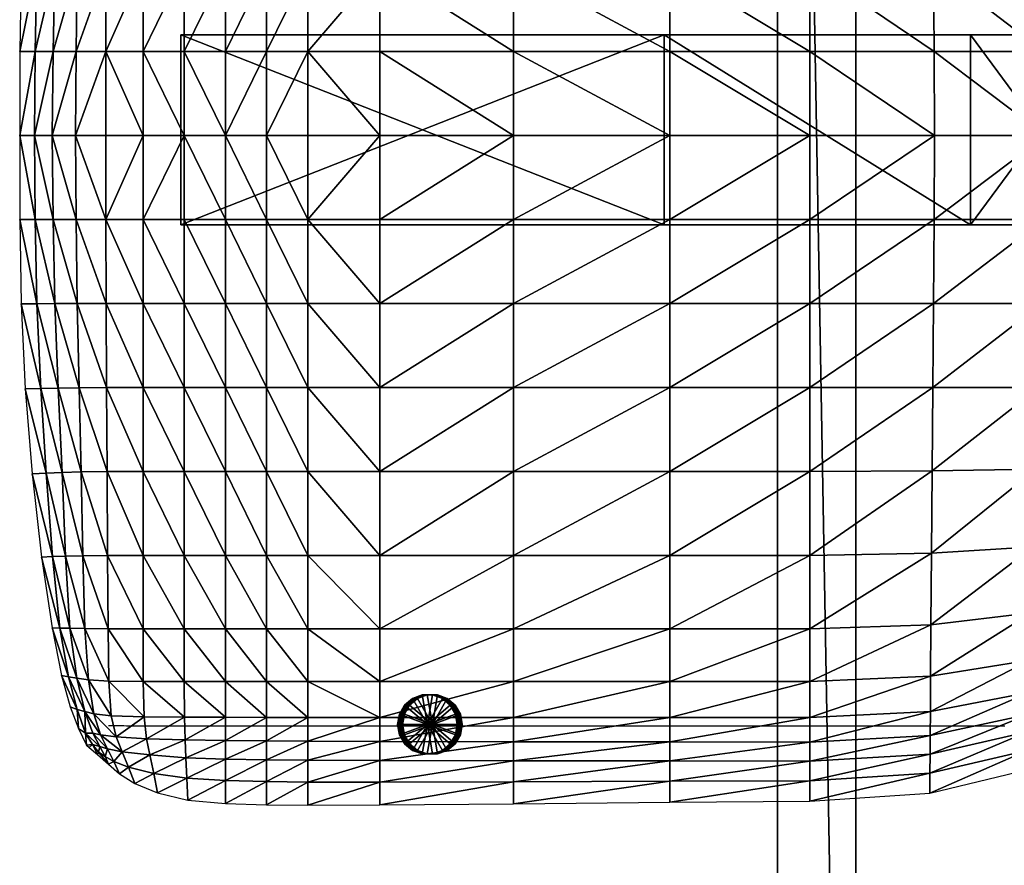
# Model space of a CAD drawing. Header units: inches. Extents: x -10.9 to 10.9, y -29.4 to 29.4.
# Tile 15 of 45: x -10.1 to 2.4, y -9.3 to 1.5. Entities that reach past the tile are written whole.
import ezdxf

# ---------------------------------------------------------------- set-up
doc = ezdxf.new("R2010")
doc.units = ezdxf.units.IN
doc.header["$MEASUREMENT"] = 0
doc.layers.get('0').update_dxf_attribs({"true_color": 0x5890e1})

# ---------------------------------------------------------------- blocks, each defined once
blk = doc.blocks.new('Box003')
at = {"color": 0}
mesh = blk.add_polyface(dxfattribs=at)
corners = [(-11.661, -2.477, 1.251), (-11.137, -2.477, 1.188), (-11.137, -1.408, 1.29), (-10.614, -1.408, 1.224), (-10.614, -2.477, 1.123), (-10.614, -0.339, 1.401), (-11.137, -0.339, 1.468), (-11.661, -1.408, 1.353), (-11.661, -0.339, 1.525), (-11.137, 0.73, 1.749), (-10.614, 0.73, 1.691), (-10.614, 1.666, 1.973), (-11.661, 0.73, 1.785), (-11.137, 1.666, 2.017), (-11.137, -4.616, 1.134), (-11.137, -3.547, 1.134), (-11.661, -3.547, 1.202), (-10.614, -3.547, 1.063), (-10.09, -1.408, 1.151), (-10.09, -2.477, 1.05), (-9.173, -1.408, 1.024), (-9.173, -2.477, 0.919), (-9.173, -0.339, 1.206), (-10.09, -0.339, 1.328), (-10.09, 0.73, 1.626), (-9.173, 0.73, 1.514), (-9.173, 1.666, 1.825), (-10.09, 1.666, 1.92), (-10.09, -3.547, 0.982), (-10.614, -4.616, 1.063), (-10.09, -4.616, 0.982), (-9.173, -4.616, 0.787)]
mesh.append_faces([[corners[k] for k in face] for face in [(0, 1, 2), (3, 2, 1), (1, 4, 3), (2, 3, 5), (5, 6, 2), (7, 2, 6), (8, 6, 9), (10, 9, 6), (6, 5, 10), (9, 10, 11), (12, 9, 13), (14, 15, 16), (15, 17, 4), (4, 1, 15), (16, 15, 1), (18, 3, 4), (4, 19, 18), (20, 18, 19), (19, 21, 20), (18, 20, 22), (22, 23, 18), (3, 18, 23), (23, 5, 3), (24, 10, 5), (5, 23, 24), (25, 24, 23), (23, 22, 25), (26, 27, 24), (10, 24, 27), (27, 11, 10), (21, 19, 28), (17, 28, 19), (19, 4, 17), (17, 15, 14), (14, 29, 17), (28, 17, 29), (29, 30, 28), (28, 30, 31)]], dxfattribs={"vtx2": -1, "color": 0})
mesh = blk.add_polyface(dxfattribs=at)
corners = [(-7.471, -1.408, 0.796), (-7.471, -0.339, 0.992), (-9.173, -0.339, 1.206), (-9.173, -1.408, 1.024), (-7.471, -2.477, 0.684), (-9.173, -2.477, 0.919), (-5.481, -2.477, 0.43), (-5.481, -1.408, 0.552), (-5.481, -0.339, 0.764), (-3.701, -1.408, 0.375), (-3.701, -0.339, 0.602), (-3.701, -2.477, 0.242), (-7.471, 0.73, 1.317), (-7.471, 1.666, 1.652), (-9.173, 1.666, 1.825), (-9.173, 0.73, 1.514), (-5.481, 0.73, 1.108), (-5.481, 1.666, 1.467), (-3.701, 0.73, 0.963), (-3.701, 1.666, 1.34), (-7.471, -3.547, 0.609), (-9.173, -3.547, 0.846), (-7.471, -4.616, 0.552), (-9.173, -4.616, 0.787), (-5.481, -4.616, 0.3), (-5.481, -3.547, 0.354), (-3.701, -3.547, 0.16), (-3.701, -4.616, 0.104), (-10.09, 0.73, 1.626), (-10.09, -3.547, 0.982)]
mesh.append_faces([[corners[k] for k in face] for face in [(0, 1, 2), (2, 3, 0), (4, 0, 3), (3, 5, 4), (0, 4, 6), (6, 7, 0), (1, 0, 7), (7, 8, 1), (9, 10, 8), (8, 7, 9), (11, 9, 7), (7, 6, 11), (12, 13, 14), (14, 15, 12), (1, 12, 15), (15, 2, 1), (12, 1, 8), (8, 16, 12), (13, 12, 16), (16, 17, 13), (18, 19, 17), (17, 16, 18), (10, 18, 16), (16, 8, 10), (20, 4, 5), (5, 21, 20), (22, 20, 21), (21, 23, 22), (20, 22, 24), (24, 25, 20), (4, 20, 25), (25, 6, 4), (26, 11, 6), (6, 25, 26), (27, 26, 25), (25, 24, 27), (28, 15, 14), (29, 21, 5), (23, 21, 29)]], dxfattribs={"vtx2": -1, "color": 0})
mesh = blk.add_polyface(dxfattribs=at)
corners = [(-12.999, -1.404, 1.246), (-13.266, -1.399, 0.978), (-13.309, -2.475, 0.882), (-13.023, -2.476, 1.152), (-12.65, -1.407, 1.405), (-12.656, -2.477, 1.316), (-13.037, -3.547, 1.1), (-13.332, -3.547, 0.818), (-13.345, -4.616, 0.769), (-13.045, -4.616, 1.067), (-12.66, -3.547, 1.274), (-12.662, -4.616, 1.256), (-11.137, -1.408, 1.29), (-11.661, -1.408, 1.353), (-11.661, -2.477, 1.251), (-11.661, -3.547, 1.202), (-11.661, -4.616, 1.202), (-11.137, -4.616, 1.134), (-11.137, -2.477, 1.188), (-12.185, -1.408, 1.416), (-12.185, -2.477, 1.321), (-12.185, -3.547, 1.279), (-13.738, -2.472, 0.199), (-13.538, -2.474, 0.554), (-13.487, -1.393, 0.638), (-13.56, -3.547, 0.491), (-13.756, -3.547, 0.142), (-13.756, -4.616, 0.088), (-13.569, -4.616, 0.437), (-12.185, -4.616, 1.279)]
mesh.append_faces([[corners[k] for k in face] for face in [(0, 1, 2), (2, 3, 0), (4, 0, 3), (3, 5, 4), (6, 7, 8), (8, 9, 6), (10, 6, 9), (9, 11, 10), (6, 10, 5), (5, 3, 6), (7, 6, 3), (3, 2, 7), (12, 13, 14), (15, 16, 17), (18, 14, 15), (19, 4, 5), (5, 20, 19), (13, 19, 20), (20, 14, 13), (21, 15, 14), (14, 20, 21), (10, 21, 20), (20, 5, 10), (22, 23, 24), (1, 24, 23), (23, 2, 1), (25, 7, 2), (2, 23, 25), (26, 25, 23), (23, 22, 26), (25, 26, 27), (27, 28, 25), (7, 25, 28), (28, 8, 7), (21, 29, 16), (16, 15, 21), (10, 11, 29), (29, 21, 10)]], dxfattribs={"vtx2": -1, "color": 0})
mesh = blk.add_polyface(dxfattribs=at)
corners = [(-0.5, -3.036, -0.674), (-0.248, -3.036, -0.641), (-0.248, -3.12, -0.641), (-0.5, -3.12, -0.674), (-0.313, -3.12, -0.056), (-0.313, -3.036, -0.056), (-0.686, -3.036, -0.039), (-0.686, -3.12, -0.039), (0.256, -3.036, -0.527), (0.256, -3.12, -0.527), (0.004, -3.12, -0.608), (0.004, -3.036, -0.608), (0.06, -3.036, -0.057), (0.06, -3.12, -0.057), (0.433, -3.12, 0.008), (0.433, -3.036, 0.008), (-3.701, -1.408, 0.375), (-3.701, -2.477, 0.242), (-2.124, -2.477, 0.128), (-3.701, -3.547, 0.16), (-3.701, -4.616, 0.104), (-2.113, -4.616, -0.02), (-2.118, -3.547, 0.04), (-0.72, -3.547, 0.003), (-0.746, -2.477, 0.093), (-0.699, -4.616, -0.054), (0.412, -4.616, 0.003), (0.373, -3.547, 0.052), (0.324, -2.477, 0.138)]
mesh.append_faces([[corners[k] for k in face] for face in [(0, 1, 2), (2, 3, 0), (4, 5, 6), (6, 7, 4), (3, 2, 4), (4, 7, 3), (0, 3, 7), (7, 6, 0), (8, 9, 10), (10, 11, 8), (12, 13, 14), (9, 14, 13), (13, 10, 9), (1, 5, 12), (12, 11, 1), (11, 10, 2), (2, 1, 11), (13, 12, 5), (5, 4, 13), (2, 10, 13), (13, 4, 2), (8, 11, 12), (12, 15, 8), (0, 6, 5), (5, 1, 0), (16, 17, 18), (19, 20, 21), (21, 22, 19), (17, 19, 22), (22, 18, 17), (23, 24, 18), (18, 22, 23), (25, 23, 22), (22, 21, 25), (23, 25, 26), (26, 27, 23), (24, 23, 27), (27, 28, 24)]], dxfattribs={"vtx2": -1, "color": 0})
mesh = blk.add_polyface(dxfattribs=at)
corners = [(-12.999, -7.828, 1.246), (-13.023, -6.755, 1.152), (-13.309, -6.756, 0.882), (-13.266, -7.833, 0.978), (-12.65, -7.824, 1.405), (-12.656, -6.754, 1.316), (-13.037, -5.685, 1.1), (-13.045, -4.616, 1.067), (-13.345, -4.616, 0.769), (-13.332, -5.685, 0.818), (-12.66, -5.685, 1.274), (-12.662, -4.616, 1.256), (-11.661, -6.754, 1.251), (-11.661, -7.823, 1.353), (-11.137, -7.823, 1.29), (-11.661, -5.685, 1.202), (-11.137, -6.754, 1.188), (-12.185, -7.823, 1.416), (-12.185, -6.754, 1.321), (-12.185, -5.685, 1.279), (-13.487, -7.838, 0.638), (-13.538, -6.758, 0.554), (-13.738, -6.759, 0.199), (-13.685, -7.843, 0.263), (-13.56, -5.685, 0.491), (-13.756, -5.685, 0.142), (-13.569, -4.616, 0.437), (-13.756, -4.616, 0.088), (-12.185, -4.616, 1.279), (-11.661, -4.616, 1.202), (-11.137, -5.685, 1.134)]
mesh.append_faces([[corners[k] for k in face] for face in [(0, 1, 2), (2, 3, 0), (4, 5, 1), (1, 0, 4), (6, 7, 8), (8, 9, 6), (10, 11, 7), (7, 6, 10), (6, 1, 5), (5, 10, 6), (9, 2, 1), (1, 6, 9), (12, 13, 14), (15, 12, 16), (17, 18, 5), (5, 4, 17), (13, 12, 18), (18, 17, 13), (19, 18, 12), (12, 15, 19), (10, 5, 18), (18, 19, 10), (20, 21, 22), (22, 23, 20), (3, 2, 21), (21, 20, 3), (24, 21, 2), (2, 9, 24), (25, 22, 21), (21, 24, 25), (24, 26, 27), (27, 25, 24), (9, 8, 26), (26, 24, 9), (10, 19, 28), (28, 11, 10), (19, 15, 29), (29, 28, 19), (29, 15, 30)]], dxfattribs={"vtx2": -1, "color": 0})
mesh = blk.add_polyface(dxfattribs=at)
corners = [(-11.137, -7.823, 1.29), (-11.137, -6.754, 1.188), (-11.661, -6.754, 1.251), (-10.614, -7.823, 1.224), (-10.614, -6.754, 1.123), (-11.137, -8.892, 1.468), (-10.614, -8.892, 1.401), (-11.661, -7.823, 1.353), (-11.137, -9.962, 1.749), (-11.661, -8.892, 1.525), (-10.614, -9.962, 1.691), (-10.614, -10.897, 1.973), (-11.137, -10.897, 2.017), (-11.661, -9.962, 1.785), (-11.137, -5.685, 1.134), (-10.614, -5.685, 1.063), (-11.661, -5.685, 1.202), (-10.09, -7.823, 1.151), (-10.09, -6.754, 1.05), (-9.173, -7.823, 1.024), (-9.173, -6.754, 0.919), (-10.09, -8.892, 1.328), (-9.173, -8.892, 1.206), (-10.09, -9.962, 1.626), (-9.173, -9.962, 1.514), (-10.09, -10.897, 1.92), (-9.173, -10.897, 1.825), (-10.09, -5.685, 0.982), (-11.137, -4.616, 1.134), (-11.661, -4.616, 1.202), (-10.614, -4.616, 1.063), (-10.09, -4.616, 0.982), (-9.173, -4.616, 0.787)]
mesh.append_faces([[corners[k] for k in face] for face in [(0, 1, 2), (3, 4, 1), (1, 0, 3), (0, 5, 6), (6, 3, 0), (5, 0, 7), (8, 5, 9), (10, 6, 5), (5, 8, 10), (11, 10, 8), (12, 8, 13), (14, 1, 4), (4, 15, 14), (1, 14, 16), (17, 18, 4), (4, 3, 17), (19, 20, 18), (18, 17, 19), (17, 21, 22), (22, 19, 17), (3, 6, 21), (21, 17, 3), (23, 21, 6), (6, 10, 23), (24, 22, 21), (21, 23, 24), (23, 25, 26), (10, 11, 25), (25, 23, 10), (27, 18, 20), (15, 4, 18), (18, 27, 15), (14, 28, 29), (15, 30, 28), (28, 14, 15), (27, 31, 30), (30, 15, 27), (32, 31, 27)]], dxfattribs={"vtx2": -1, "color": 0})
mesh = blk.add_polyface(dxfattribs=at)
corners = [(-7.471, -7.823, 0.796), (-9.173, -7.823, 1.024), (-9.173, -8.892, 1.206), (-7.471, -8.892, 0.992), (-7.471, -6.754, 0.684), (-9.173, -6.754, 0.919), (-5.481, -7.823, 0.552), (-5.481, -6.754, 0.43), (-5.481, -8.892, 0.764), (-3.701, -7.823, 0.375), (-3.701, -8.892, 0.602), (-3.701, -6.754, 0.242), (-7.471, -9.962, 1.317), (-9.173, -9.962, 1.514), (-9.173, -10.897, 1.825), (-7.471, -10.897, 1.652), (-5.481, -9.962, 1.108), (-5.481, -10.897, 1.467), (-3.701, -9.962, 0.963), (-3.701, -10.897, 1.34), (-7.471, -5.685, 0.609), (-9.173, -5.685, 0.846), (-7.471, -4.616, 0.552), (-9.173, -4.616, 0.787), (-5.481, -5.685, 0.354), (-5.481, -4.616, 0.3), (-3.701, -5.685, 0.16), (-3.701, -4.616, 0.104), (-10.09, -9.962, 1.626), (-10.09, -5.685, 0.982)]
mesh.append_faces([[corners[k] for k in face] for face in [(0, 1, 2), (2, 3, 0), (4, 5, 1), (1, 0, 4), (0, 6, 7), (7, 4, 0), (3, 8, 6), (6, 0, 3), (9, 6, 8), (8, 10, 9), (11, 7, 6), (6, 9, 11), (12, 13, 14), (14, 15, 12), (3, 2, 13), (13, 12, 3), (12, 16, 8), (8, 3, 12), (15, 17, 16), (16, 12, 15), (18, 16, 17), (17, 19, 18), (10, 8, 16), (16, 18, 10), (20, 21, 5), (5, 4, 20), (22, 23, 21), (21, 20, 22), (20, 24, 25), (25, 22, 20), (4, 7, 24), (24, 20, 4), (26, 24, 7), (7, 11, 26), (27, 25, 24), (24, 26, 27), (14, 13, 28), (5, 21, 29), (29, 21, 23)]], dxfattribs={"vtx2": -1, "color": 0})
mesh = blk.add_polyface(dxfattribs=at)
corners = [(-0.5, -6.196, -0.674), (-0.5, -6.111, -0.674), (-0.248, -6.111, -0.641), (-0.248, -6.196, -0.641), (-0.313, -6.111, -0.056), (-0.686, -6.111, -0.039), (-0.686, -6.196, -0.039), (-0.313, -6.196, -0.056), (0.256, -6.196, -0.527), (0.004, -6.196, -0.608), (0.004, -6.111, -0.608), (0.256, -6.111, -0.527), (0.433, -6.111, 0.008), (0.06, -6.111, -0.057), (0.06, -6.196, -0.057), (0.433, -6.196, 0.008), (-0.746, -6.754, 0.093), (-2.124, -6.754, 0.128), (-2.134, -7.823, 0.272), (0.324, -6.754, 0.138), (-0.785, -7.823, 0.247), (-3.701, -5.685, 0.16), (-2.118, -5.685, 0.04), (-2.113, -4.616, -0.02), (-3.701, -4.616, 0.104), (-3.701, -6.754, 0.242), (-0.72, -5.685, 0.003), (-0.699, -4.616, -0.054), (0.373, -5.685, 0.052), (0.412, -4.616, 0.003)]
mesh.append_faces([[corners[k] for k in face] for face in [(0, 1, 2), (2, 3, 0), (4, 5, 6), (6, 7, 4), (1, 5, 4), (4, 2, 1), (0, 6, 5), (5, 1, 0), (8, 9, 10), (10, 11, 8), (12, 13, 14), (11, 10, 13), (13, 12, 11), (3, 9, 14), (14, 7, 3), (9, 3, 2), (2, 10, 9), (13, 4, 7), (7, 14, 13), (2, 4, 13), (13, 10, 2), (8, 15, 14), (14, 9, 8), (0, 3, 7), (7, 6, 0), (16, 17, 18), (19, 16, 20), (21, 22, 23), (23, 24, 21), (25, 17, 22), (22, 21, 25), (26, 22, 17), (17, 16, 26), (27, 23, 22), (22, 26, 27), (26, 28, 29), (29, 27, 26), (16, 19, 28), (28, 26, 16)]], dxfattribs={"vtx2": -1, "color": 0})
mesh = blk.add_polyface(dxfattribs=at)
corners = [(-0.5, -9.273, -0.139), (-0.5, -9.189, -0.139), (-0.248, -9.189, -0.106), (-0.248, -9.273, -0.106), (-0.313, -9.189, 0.479), (-0.686, -9.189, 0.495), (-0.686, -9.273, 0.495), (-0.313, -9.273, 0.479), (0.256, -9.273, 0.007), (0.004, -9.273, -0.073), (0.004, -9.189, -0.073), (0.256, -9.189, 0.007), (0.433, -9.189, 0.543), (0.06, -9.189, 0.478), (0.06, -9.273, 0.478), (0.433, -9.273, 0.543), (-3.701, -7.823, 0.375), (-2.134, -7.823, 0.272), (-2.124, -6.754, 0.128), (-3.701, -6.754, 0.242), (-3.701, -8.892, 0.602), (-2.144, -8.886, 0.508), (-0.785, -7.823, 0.247), (-0.825, -8.865, 0.484), (-0.746, -6.754, 0.093), (0.255, -7.823, 0.296), (0.324, -6.754, 0.138), (0.187, -8.841, 0.527), (-3.701, -9.962, 0.963), (-2.152, -9.934, 0.871), (-0.857, -9.853, 0.822)]
mesh.append_faces([[corners[k] for k in face] for face in [(0, 1, 2), (2, 3, 0), (4, 5, 6), (6, 7, 4), (1, 5, 4), (4, 2, 1), (0, 6, 5), (5, 1, 0), (8, 9, 10), (10, 11, 8), (12, 13, 14), (11, 10, 13), (13, 12, 11), (3, 9, 14), (14, 7, 3), (9, 3, 2), (2, 10, 9), (13, 4, 7), (7, 14, 13), (2, 4, 13), (13, 10, 2), (8, 15, 14), (14, 9, 8), (0, 3, 7), (7, 6, 0), (16, 17, 18), (18, 19, 16), (20, 21, 17), (17, 16, 20), (22, 17, 21), (21, 23, 22), (17, 22, 24), (22, 25, 26), (23, 27, 25), (25, 22, 23), (21, 20, 28), (23, 21, 29), (27, 23, 30)]], dxfattribs={"vtx2": -1, "color": 0})
mesh = blk.add_polyface(dxfattribs=at)
corners = [(-12.999, -7.828, 1.246), (-12.973, -8.899, 1.366), (-12.644, -8.894, 1.537), (-12.65, -7.824, 1.405), (-13.266, -7.833, 0.978), (-13.217, -8.907, 1.09), (-12.954, -9.966, 1.496), (-13.173, -9.971, 1.206), (-12.639, -9.963, 1.703), (-12.927, -10.893, 1.596), (-12.632, -10.896, 1.837), (-13.116, -10.889, 1.3), (-11.661, -7.823, 1.353), (-11.661, -8.892, 1.525), (-11.137, -8.892, 1.468), (-11.661, -9.962, 1.785), (-11.137, -9.962, 1.749), (-11.661, -10.897, 2.027), (-11.137, -10.897, 2.017), (-12.185, -7.823, 1.416), (-12.185, -8.892, 1.569), (-12.185, -9.962, 1.785), (-12.185, -10.897, 1.973), (-13.338, -9.976, 0.875), (-13.245, -10.886, 1.001), (-13.477, -9.982, 0.525), (-13.345, -10.883, 0.7), (-13.418, -8.914, 0.744), (-13.597, -8.923, 0.363), (-13.487, -7.838, 0.638), (-13.685, -7.843, 0.263)]
mesh.append_faces([[corners[k] for k in face] for face in [(0, 1, 2), (2, 3, 0), (4, 5, 1), (1, 0, 4), (6, 1, 5), (5, 7, 6), (8, 2, 1), (1, 6, 8), (6, 9, 10), (10, 8, 6), (7, 11, 9), (9, 6, 7), (12, 13, 14), (13, 15, 16), (15, 17, 18), (19, 20, 13), (13, 12, 19), (3, 2, 20), (20, 19, 3), (21, 20, 2), (2, 8, 21), (15, 13, 20), (20, 21, 15), (21, 22, 17), (17, 15, 21), (22, 21, 8), (23, 24, 11), (11, 7, 23), (25, 26, 24), (24, 23, 25), (23, 27, 28), (28, 25, 23), (7, 5, 27), (27, 23, 7), (29, 27, 5), (5, 4, 29), (30, 28, 27), (27, 29, 30)]], dxfattribs={"vtx2": -1, "color": 0})
mesh = blk.add_polyface(dxfattribs=at)
corners = [(-3.701, -12.338, 1.608), (-2.168, -12.251, 1.515), (-2.166, -11.946, 1.62), (-3.701, -12.026, 1.723), (-3.701, -12.581, 1.376), (-2.17, -12.489, 1.297), (-0.922, -11.984, 1.387), (-0.929, -12.205, 1.212), (-0.912, -11.706, 1.464), (0.063, -11.423, 1.364), (0.05, -11.662, 1.32), (-3.701, -9.962, 0.963), (-2.152, -9.934, 0.871), (-2.144, -8.886, 0.508), (-3.701, -10.897, 1.34), (-2.158, -10.846, 1.244), (-0.857, -9.853, 0.822), (-0.882, -10.693, 1.155), (-0.825, -8.865, 0.484), (-5.481, -12.025, 1.817), (-3.701, -11.565, 1.614), (-5.481, -11.565, 1.722), (-2.163, -11.497, 1.511), (-0.9, -11.293, 1.378), (0.04, -11.856, 1.189), (-0.936, -12.444, 1.004), (0.024, -12.091, 0.989), (-0.942, -12.692, 0.78), (-2.172, -12.734, 1.067), (-2.173, -12.985, 0.831), (-3.701, -12.832, 1.135), (-3.701, -13.089, 0.889), (-5.481, -13.102, 0.951), (-5.481, -12.836, 1.21)]
mesh.append_faces([[corners[k] for k in face] for face in [(0, 1, 2), (2, 3, 0), (4, 5, 1), (1, 0, 4), (6, 1, 5), (5, 7, 6), (8, 2, 1), (1, 6, 8), (9, 8, 6), (10, 6, 7), (11, 12, 13), (14, 15, 12), (12, 11, 14), (16, 12, 15), (15, 17, 16), (12, 16, 18), (19, 3, 20), (21, 20, 14), (20, 22, 15), (15, 14, 20), (3, 2, 22), (22, 20, 3), (23, 22, 2), (2, 8, 23), (17, 15, 22), (22, 23, 17), (24, 7, 25), (26, 25, 27), (25, 28, 29), (29, 27, 25), (7, 5, 28), (28, 25, 7), (30, 28, 5), (5, 4, 30), (31, 29, 28), (28, 30, 31), (32, 31, 30), (33, 30, 4)]], dxfattribs={"vtx2": -1, "color": 0})
mesh = blk.add_polyface(dxfattribs=at)
corners = [(-12.728, -12.243, 1.505), (-12.812, -11.976, 1.59), (-12.927, -11.946, 1.355), (-12.827, -12.224, 1.315), (-12.53, -12.271, 1.687), (-12.59, -12.002, 1.815), (-11.661, -10.897, 2.027), (-11.661, -11.565, 2.143), (-11.137, -11.565, 2.155), (-11.658, -12.019, 2.125), (-11.137, -12.021, 2.151), (-12.185, -11.565, 2.045), (-12.185, -10.897, 1.973), (-12.632, -10.896, 1.837), (-12.62, -11.56, 1.87), (-12.174, -12.015, 2.004), (-12.639, -9.963, 1.703), (-12.879, -11.544, 1.624), (-12.927, -10.893, 1.596), (-13.116, -10.889, 1.3), (-13.029, -11.524, 1.35), (-11.651, -12.31, 1.966), (-12.143, -12.294, 1.853), (-13.024, -11.924, 1.137), (-13.113, -11.888, 0.941), (-13.009, -12.162, 0.992), (-12.917, -12.225, 1.126), (-13.137, -11.507, 1.092), (-13.224, -11.49, 0.841), (-13.245, -10.886, 1.001), (-13.345, -10.883, 0.7)]
mesh.append_faces([[corners[k] for k in face] for face in [(0, 1, 2), (2, 3, 0), (4, 5, 1), (1, 0, 4), (6, 7, 8), (7, 9, 10), (11, 12, 13), (13, 14, 11), (7, 6, 12), (12, 11, 7), (11, 15, 9), (9, 7, 11), (14, 5, 15), (15, 11, 14), (16, 13, 12), (17, 18, 19), (19, 20, 17), (14, 13, 18), (18, 17, 14), (17, 1, 5), (5, 14, 17), (20, 2, 1), (1, 17, 20), (10, 9, 21), (9, 15, 22), (15, 5, 4), (4, 22, 15), (23, 24, 25), (25, 26, 23), (26, 3, 2), (2, 23, 26), (27, 23, 2), (2, 20, 27), (28, 24, 23), (23, 27, 28), (27, 29, 30), (30, 28, 27), (20, 19, 29), (29, 27, 20)]], dxfattribs={"vtx2": -1, "color": 0})
mesh = blk.add_polyface(dxfattribs=at)
corners = [(-11.137, -11.565, 2.155), (-11.137, -10.897, 2.017), (-11.661, -10.897, 2.027), (-10.614, -11.565, 2.124), (-10.614, -10.897, 1.973), (-11.137, -12.021, 2.151), (-10.614, -12.022, 2.129), (-11.661, -11.565, 2.143), (-11.137, -9.962, 1.749), (-10.09, -11.565, 2.088), (-10.09, -10.897, 1.92), (-9.173, -11.565, 2.016), (-10.09, -12.023, 2.107), (-9.173, -12.023, 2.055), (-11.137, -12.317, 1.991), (-10.614, -12.321, 1.972), (-11.137, -12.554, 1.733), (-10.614, -12.561, 1.714), (-11.64, -12.536, 1.717), (-11.651, -12.31, 1.966), (-10.09, -12.325, 1.954), (-9.173, -12.329, 1.909), (-10.09, -12.568, 1.695), (-9.173, -12.573, 1.654), (-10.09, -12.845, 1.4), (-10.614, -12.838, 1.416), (-10.614, -13.134, 1.098), (-10.09, -13.14, 1.086), (-11.137, -12.827, 1.434), (-11.137, -13.12, 1.114), (-11.628, -12.798, 1.431), (-11.615, -13.077, 1.125)]
mesh.append_faces([[corners[k] for k in face] for face in [(0, 1, 2), (3, 4, 1), (1, 0, 3), (0, 5, 6), (6, 3, 0), (5, 0, 7), (8, 1, 4), (9, 10, 4), (4, 3, 9), (10, 9, 11), (9, 12, 13), (3, 6, 12), (12, 9, 3), (14, 15, 6), (6, 5, 14), (16, 17, 15), (15, 14, 16), (18, 16, 14), (19, 14, 5), (13, 12, 20), (21, 20, 22), (20, 15, 17), (17, 22, 20), (12, 6, 15), (15, 20, 12), (23, 22, 24), (24, 25, 26), (26, 27, 24), (22, 17, 25), (25, 24, 22), (28, 25, 17), (17, 16, 28), (29, 26, 25), (25, 28, 29), (28, 30, 31), (31, 29, 28), (16, 18, 30), (30, 28, 16)]], dxfattribs={"vtx2": -1, "color": 0})
mesh = blk.add_polyface(dxfattribs=at)
corners = [(-7.471, -12.332, 1.81), (-9.173, -12.329, 1.909), (-9.173, -12.573, 1.654), (-7.471, -12.575, 1.565), (-7.471, -12.024, 1.943), (-9.173, -12.023, 2.055), (-5.481, -12.335, 1.697), (-5.481, -12.025, 1.817), (-5.481, -12.577, 1.461), (-3.701, -12.338, 1.608), (-3.701, -12.581, 1.376), (-3.701, -12.026, 1.723), (-9.173, -11.565, 2.016), (-9.173, -10.897, 1.825), (-10.09, -10.897, 1.92), (-10.09, -11.565, 2.088), (-7.471, -11.565, 1.875), (-7.471, -10.897, 1.652), (-5.481, -11.565, 1.722), (-5.481, -10.897, 1.467), (-3.701, -11.565, 1.614), (-3.701, -10.897, 1.34), (-10.09, -12.325, 1.954), (-10.09, -12.568, 1.695), (-3.701, -12.832, 1.135), (-5.481, -12.836, 1.21), (-5.481, -13.102, 0.951), (-7.471, -12.842, 1.295), (-7.471, -13.121, 1.014), (-9.173, -12.847, 1.366), (-9.173, -13.136, 1.063), (-10.09, -12.845, 1.4), (-10.09, -13.14, 1.086)]
mesh.append_faces([[corners[k] for k in face] for face in [(0, 1, 2), (2, 3, 0), (4, 5, 1), (1, 0, 4), (0, 6, 7), (7, 4, 0), (3, 8, 6), (6, 0, 3), (9, 6, 8), (8, 10, 9), (11, 7, 6), (6, 9, 11), (12, 13, 14), (5, 12, 15), (16, 12, 5), (5, 4, 16), (17, 13, 12), (12, 16, 17), (16, 18, 19), (19, 17, 16), (4, 7, 18), (18, 16, 4), (20, 18, 7), (21, 19, 18), (22, 1, 5), (23, 2, 1), (24, 25, 26), (10, 8, 25), (27, 25, 8), (8, 3, 27), (28, 26, 25), (25, 27, 28), (27, 29, 30), (30, 28, 27), (3, 2, 29), (29, 27, 3), (31, 29, 2), (32, 30, 29), (29, 31, 32)]], dxfattribs={"vtx2": -1, "color": 0})
mesh = blk.add_polyface(dxfattribs=at)
corners = [(-12.728, -12.243, 1.505), (-12.639, -12.422, 1.382), (-12.453, -12.459, 1.511), (-12.53, -12.271, 1.687), (-12.827, -12.224, 1.315), (-12.738, -12.391, 1.254), (-11.137, -12.317, 1.991), (-11.651, -12.31, 1.966), (-11.64, -12.536, 1.717), (-12.143, -12.294, 1.853), (-11.658, -12.019, 2.125), (-12.099, -12.501, 1.633), (-12.051, -12.735, 1.384), (-11.628, -12.798, 1.431), (-12.001, -12.983, 1.121), (-11.615, -13.077, 1.125), (-12.373, -12.658, 1.314), (-12.292, -12.862, 1.106), (-12.56, -12.585, 1.239), (-12.484, -12.74, 1.086), (-12.668, -12.52, 1.17), (-12.627, -12.617, 1.063), (-12.755, -12.467, 1.115), (-12.768, -12.495, 1.041), (-12.828, -12.369, 1.131), (-12.873, -12.404, 1.024), (-12.917, -12.225, 1.126), (-12.908, -12.374, 1.019), (-13.009, -12.162, 0.992), (-12.908, -12.374, 1.019)]
mesh.append_faces([[corners[k] for k in face] for face in [(0, 1, 2), (2, 3, 0), (4, 5, 1), (1, 0, 4), (6, 7, 8), (9, 7, 10), (11, 8, 7), (7, 9, 11), (9, 3, 2), (2, 11, 9), (12, 13, 8), (8, 11, 12), (14, 15, 13), (13, 12, 14), (12, 16, 17), (17, 14, 12), (11, 2, 16), (16, 12, 11), (18, 16, 2), (2, 1, 18), (19, 17, 16), (16, 18, 19), (18, 20, 21), (21, 19, 18), (1, 5, 20), (20, 18, 1), (22, 23, 21), (21, 20, 22), (24, 25, 23), (23, 22, 24), (22, 20, 5), (5, 24, 22), (26, 24, 5), (5, 4, 26), (27, 25, 24), (24, 26, 27), (26, 28, 29), (29, 27, 26)]], dxfattribs={"vtx2": -1, "color": 0})
blk = doc.blocks.new('Cylinder003')
at = {"color": 0}
mesh = blk.add_polyface(dxfattribs=at)
corners = [(0, 0), (0.382, 0), (0.359, 0.131), (0.292, 0.245), (0.191, 0.331), (0.066, 0.376), (-0.066, 0.376), (-0.191, 0.331), (-0.292, 0.245), (-0.359, 0.131), (-0.382, 0), (-0.359, -0.131), (-0.292, -0.245), (-0.191, -0.331), (-0.066, -0.376), (0.066, -0.376), (0.191, -0.331), (0.292, -0.245), (0.359, -0.131), (0.382, 0, 0.121), (0.359, 0.131, 0.121), (0.292, 0.245, 0.121), (0.191, 0.331, 0.121), (0.066, 0.376, 0.121), (-0.066, 0.376, 0.121), (-0.191, 0.331, 0.121), (-0.292, 0.245, 0.121), (-0.359, 0.131, 0.121), (-0.382, 0, 0.121), (-0.359, -0.131, 0.121), (-0.292, -0.245, 0.121), (-0.191, -0.331, 0.121), (-0.066, -0.376, 0.121), (0.066, -0.376, 0.121), (0.191, -0.331, 0.121), (0.292, -0.245, 0.121), (0.359, -0.131, 0.121), (0.382, 0, 0.242), (0.359, 0.131, 0.242), (0.292, 0.245, 0.242), (0.191, 0.331, 0.242), (0.066, 0.376, 0.242), (-0.066, 0.376, 0.242), (-0.191, 0.331, 0.242), (-0.292, 0.245, 0.242), (-0.359, 0.131, 0.242), (-0.382, 0, 0.242), (-0.359, -0.131, 0.242), (-0.292, -0.245, 0.242), (-0.191, -0.331, 0.242), (-0.066, -0.376, 0.242), (0.066, -0.376, 0.242), (0.191, -0.331, 0.242), (0.292, -0.245, 0.242), (0.359, -0.131, 0.242), (0.382, 0, 0.364), (0.359, 0.131, 0.364), (0.292, 0.245, 0.364), (0.191, 0.331, 0.364), (0.066, 0.376, 0.364), (-0.066, 0.376, 0.364), (-0.191, 0.331, 0.364), (-0.292, 0.245, 0.364), (-0.359, 0.131, 0.364), (-0.382, 0, 0.364), (-0.359, -0.131, 0.364), (-0.292, -0.245, 0.364), (-0.191, -0.331, 0.364), (-0.066, -0.376, 0.364), (0.066, -0.376, 0.364), (0.191, -0.331, 0.364), (0.292, -0.245, 0.364), (0.359, -0.131, 0.364), (0.382, 0, 0.485), (0.359, 0.131, 0.485), (0.292, 0.245, 0.485), (0.191, 0.331, 0.485), (0.066, 0.376, 0.485), (-0.066, 0.376, 0.485), (-0.191, 0.331, 0.485), (-0.292, 0.245, 0.485), (-0.359, 0.131, 0.485), (-0.382, 0, 0.485), (-0.359, -0.131, 0.485), (-0.292, -0.245, 0.485), (-0.191, -0.331, 0.485), (-0.066, -0.376, 0.485), (0.066, -0.376, 0.485), (0.191, -0.331, 0.485), (0.292, -0.245, 0.485), (0.359, -0.131, 0.485), (0.382, 0, 0.606), (0.359, 0.131, 0.606), (0.292, 0.245, 0.606), (0.191, 0.331, 0.606), (0.066, 0.376, 0.606), (-0.066, 0.376, 0.606), (-0.191, 0.331, 0.606), (-0.292, 0.245, 0.606), (-0.359, 0.131, 0.606), (-0.382, 0, 0.606), (-0.359, -0.131, 0.606), (-0.292, -0.245, 0.606), (-0.191, -0.331, 0.606), (-0.066, -0.376, 0.606), (0.066, -0.376, 0.606), (0.191, -0.331, 0.606), (0.292, -0.245, 0.606), (0.359, -0.131, 0.606), (0, 0, 0.606)]
mesh.append_faces([[corners[k] for k in face] for face in [(1, 20, 19), (2, 21, 20), (3, 22, 21), (4, 23, 22), (5, 24, 23), (6, 25, 24), (7, 26, 25), (8, 27, 26), (9, 28, 27), (10, 29, 28), (11, 30, 29), (12, 31, 30), (13, 32, 31), (14, 33, 32), (15, 34, 33), (16, 35, 34), (17, 36, 35), (18, 19, 36), (19, 38, 37), (20, 39, 38), (21, 40, 39), (22, 41, 40), (23, 42, 41), (24, 43, 42), (25, 44, 43), (26, 45, 44), (27, 46, 45), (28, 47, 46), (29, 48, 47), (30, 49, 48), (31, 50, 49), (32, 51, 50), (33, 52, 51), (34, 53, 52), (35, 54, 53), (36, 37, 54), (37, 56, 55), (38, 57, 56), (39, 58, 57), (40, 59, 58), (41, 60, 59), (42, 61, 60), (43, 62, 61), (44, 63, 62), (45, 64, 63), (46, 65, 64), (47, 66, 65), (48, 67, 66), (49, 68, 67), (50, 69, 68), (51, 70, 69), (52, 71, 70), (53, 72, 71), (54, 55, 72), (55, 74, 73), (56, 75, 74), (57, 76, 75), (58, 77, 76), (59, 78, 77), (60, 79, 78), (61, 80, 79), (62, 81, 80), (63, 82, 81), (64, 83, 82), (65, 84, 83), (66, 85, 84), (67, 86, 85), (68, 87, 86), (69, 88, 87), (70, 89, 88), (71, 90, 89), (72, 73, 90), (73, 92, 91), (74, 93, 92), (75, 94, 93), (76, 95, 94), (77, 96, 95), (78, 97, 96), (79, 98, 97), (80, 99, 98), (81, 100, 99), (82, 101, 100), (83, 102, 101), (84, 103, 102), (85, 104, 103), (86, 105, 104), (87, 106, 105), (88, 107, 106), (89, 108, 107), (90, 91, 108)]], dxfattribs={"vtx0": -1, "color": 0})
mesh.append_faces([[corners[k] for k in face] for face in [(0, 2, 1), (0, 3, 2), (0, 4, 3), (0, 5, 4), (0, 6, 5), (0, 7, 6), (0, 8, 7), (0, 9, 8), (0, 10, 9), (0, 11, 10), (0, 12, 11), (0, 13, 12), (0, 14, 13), (0, 15, 14), (0, 16, 15), (0, 17, 16), (0, 18, 17), (0, 1, 18), (109, 91, 92), (109, 92, 93), (109, 93, 94), (109, 94, 95), (109, 95, 96), (109, 96, 97), (109, 97, 98), (109, 98, 99), (109, 99, 100), (109, 100, 101), (109, 101, 102), (109, 102, 103), (109, 103, 104), (109, 104, 105), (109, 105, 106), (109, 106, 107), (109, 107, 108), (109, 108, 91)]], dxfattribs={"vtx0": -1, "vtx2": -1, "color": 0})
mesh.append_faces([[corners[k] for k in face] for face in [(1, 2, 20), (2, 3, 21), (3, 4, 22), (4, 5, 23), (5, 6, 24), (6, 7, 25), (7, 8, 26), (8, 9, 27), (9, 10, 28), (10, 11, 29), (11, 12, 30), (12, 13, 31), (13, 14, 32), (14, 15, 33), (15, 16, 34), (16, 17, 35), (17, 18, 36), (18, 1, 19), (19, 20, 38), (20, 21, 39), (21, 22, 40), (22, 23, 41), (23, 24, 42), (24, 25, 43), (25, 26, 44), (26, 27, 45), (27, 28, 46), (28, 29, 47), (29, 30, 48), (30, 31, 49), (31, 32, 50), (32, 33, 51), (33, 34, 52), (34, 35, 53), (35, 36, 54), (36, 19, 37), (37, 38, 56), (38, 39, 57), (39, 40, 58), (40, 41, 59), (41, 42, 60), (42, 43, 61), (43, 44, 62), (44, 45, 63), (45, 46, 64), (46, 47, 65), (47, 48, 66), (48, 49, 67), (49, 50, 68), (50, 51, 69), (51, 52, 70), (52, 53, 71), (53, 54, 72), (54, 37, 55), (55, 56, 74), (56, 57, 75), (57, 58, 76), (58, 59, 77), (59, 60, 78), (60, 61, 79), (61, 62, 80), (62, 63, 81), (63, 64, 82), (64, 65, 83), (65, 66, 84), (66, 67, 85), (67, 68, 86), (68, 69, 87), (69, 70, 88), (70, 71, 89), (71, 72, 90), (72, 55, 73), (73, 74, 92), (74, 75, 93), (75, 76, 94), (76, 77, 95), (77, 78, 96), (78, 79, 97), (79, 80, 98), (80, 81, 99), (81, 82, 100), (82, 83, 101), (83, 84, 102), (84, 85, 103), (85, 86, 104), (86, 87, 105), (87, 88, 106), (88, 89, 107), (89, 90, 108), (90, 73, 91)]], dxfattribs={"vtx2": -1, "color": 0})
blk = doc.blocks.new('Line002')
at = {"color": 0}
blk.add_polyline3d([(-10.113, -0.218, 0.461), (-10.098, -0.219, 0.57), (-10.08, -0.219, 0.672), (-10.059, -0.22, 0.768), (-10.036, -0.22, 0.858), (-10.01, -0.221, 0.943), (-9.981, -0.221, 1.023), (-9.951, -0.221, 1.097), (-9.918, -0.221, 1.166), (-9.882, -0.222, 1.231), (-9.845, -0.222, 1.291), (-9.805, -0.222, 1.347), (-9.764, -0.222, 1.398), (-9.721, -0.223, 1.446), (-9.676, -0.223, 1.49), (-9.629, -0.223, 1.53), (-9.581, -0.223, 1.567), (-9.532, -0.223, 1.601), (-9.481, -0.223, 1.631), (-9.428, -0.223, 1.659), (-9.375, -0.223, 1.685), (-9.32, -0.223, 1.708), (-9.265, -0.223, 1.729), (-9.151, -0.224, 1.764), (-9.034, -0.224, 1.794), (-8.915, -0.223, 1.819), (-8.673, -0.223, 1.861), (1.296, -0.224, 0.741)], dxfattribs=at)

msp = doc.modelspace()

# ---------------------------------------------------------------- block references
at = {"color": 153, "true_color": 0x5890e1}
for name, p in [('Box003', (3.617, 4.611, 0.584)), ('Line002', (1.103, -7.295, 0.33))]:
    msp.add_blockref(name, p, dxfattribs=at)
at = {"color": 153, "true_color": 0x5890e1, "extrusion": (0.104282, 0, 0.994548), "rotation": 269.9999974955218}
msp.add_blockref('Cylinder003', (-7.501, 5.04, 0.602), dxfattribs=at)

# ---------------------------------------------------------------- meshes
at = {"color": 153, "true_color": 0x5890e1}
mesh = msp.add_polyface(dxfattribs=at)
corners = [(-0.493, 28.143, -3.615), (-0.493, -28.229, -3.615), (0.502, 28.143, -3.615), (0.502, -28.229, -3.615), (-0.493, 28.143, -0.645), (-0.493, -28.229, -0.645), (0.502, 28.143, -0.645), (0.502, -28.229, -0.645)]
mesh.append_faces([[corners[k] for k in face] for face in [(0, 2, 3), (3, 1, 0), (4, 5, 7), (7, 6, 4), (0, 1, 5), (5, 4, 0), (1, 3, 7), (7, 5, 1), (3, 2, 6), (6, 7, 3), (2, 0, 4), (4, 6, 2)]], dxfattribs={"vtx2": -1, "color": 153})
mesh = msp.add_polyface(dxfattribs=at)
corners = [(-1.935, 1.273, -0.62), (-1.935, -1.145, -0.62), (1.964, -1.145, -0.62), (1.964, 1.273, -0.62), (-1.935, 1.273, -0.079), (1.964, 1.273, -0.079), (1.964, -1.145, -0.079), (-1.935, -1.145, -0.079), (3.749, 1.273, -0.488), (3.749, -1.145, -0.488), (3.749, -1.145, 0.054), (3.749, 1.273, 0.054), (-8.087, -1.145, 0.692), (-8.087, 1.273, 0.692), (-8.087, 1.273, 1.234), (-8.087, -1.145, 1.234)]
mesh.append_faces([[corners[k] for k in face] for face in [(0, 3, 2), (2, 1, 0), (4, 7, 6), (6, 5, 4), (0, 4, 5), (5, 3, 0), (8, 11, 10), (10, 9, 8), (2, 6, 7), (7, 1, 2), (12, 15, 14), (14, 13, 12), (3, 8, 9), (9, 2, 3), (2, 9, 10), (10, 6, 2), (6, 10, 11), (11, 5, 6), (5, 11, 8), (8, 3, 5), (1, 12, 13), (13, 0, 1), (0, 13, 14), (14, 4, 0), (4, 14, 15), (15, 7, 4), (7, 15, 12), (12, 1, 7)]], dxfattribs={"vtx2": -1, "color": 153})

doc.saveas('drawing.dxf')
